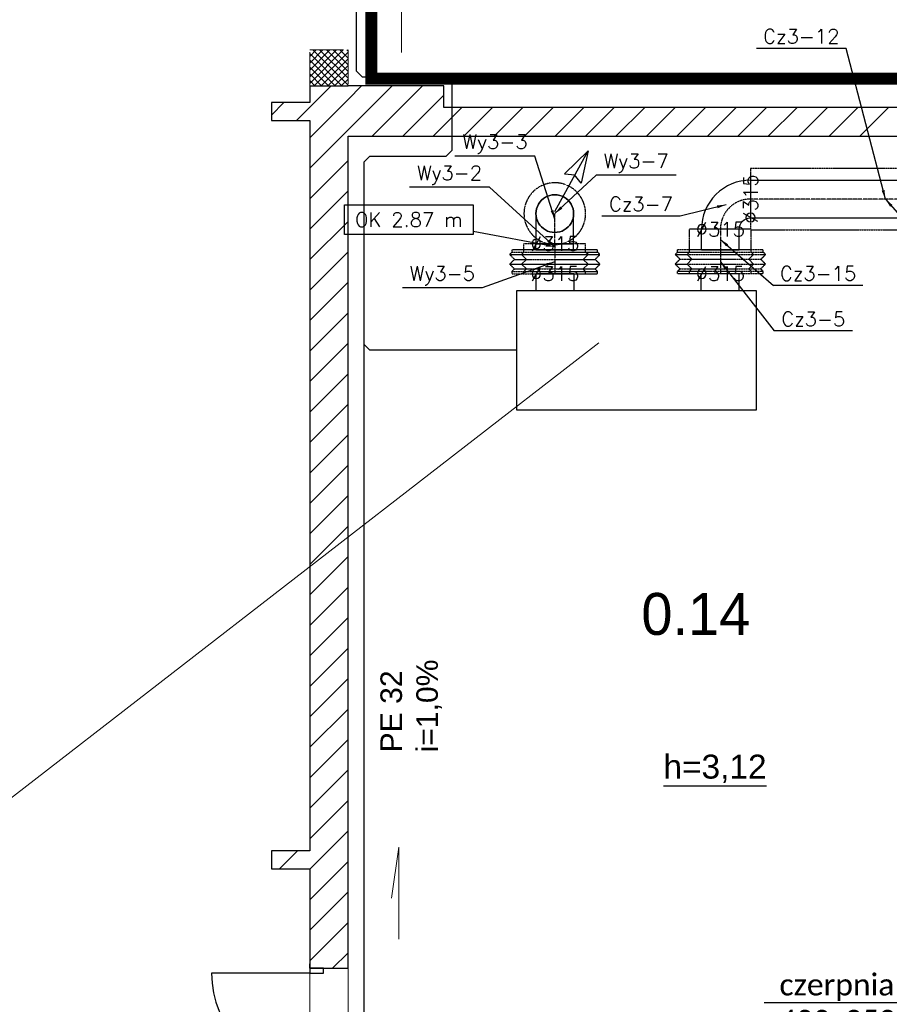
# Model space of a CAD drawing. Header units: millimetres. Extents: x -40063 to 512011, y 350190 to 687060.
# Tile 215 of 256: x 169329 to 176595, y 647596 to 655820. Entities that reach past the tile are written whole.
import ezdxf

# ---------------------------------------------------------------- set-up
doc = ezdxf.new("R2010")
doc.units = ezdxf.units.MM
for name, pattern in [('DASHDOT', [1, 0.5, -0.25, 0, -0.25]), ('DASHED', [0.75, 0.5, -0.25]), ('Krawędzie ukryte', [391.222223, 282.222223, -109])]:
    doc.linetypes.add(name, pattern=pattern)
doc.layers.get('0').update_dxf_attribs({"color": 8})
for name, color, linetype, lineweight in [('_IS_WM_OPIS', 7, 'Continuous', 9), ('J_centrala podwieszna', 3, 'Continuous', 30), ('J_opis srednicy', 7, 'Continuous', 30), ('J_skropliny', 24, 'Continuous', 30), ('J_zakres opracowania', 226, 'DASHDOT', 30)]:
    doc.layers.add(name, color=color, linetype=linetype, lineweight=lineweight)
for name, color, linetype in [('Elementy Modelu - Strefy', 8, 'Continuous'), ('FLUID-Cz3', 7, 'Continuous'), ('FLUID-Cz3-120-DIM', 7, 'Continuous'), ('FLUID-Cz3-120-INF', 7, 'Continuous'), ('FLUID-Cz3-120-NUM', 7, 'Continuous'), ('FLUID-Cz3-INS', 7, 'Continuous'), ('FLUID-Cz3-SYM', 7, 'Continuous'), ('FLUID-Wy3', 7, 'Continuous'), ('FLUID-Wy3-120-DIM', 7, 'Continuous'), ('FLUID-Wy3-120-INF', 7, 'Continuous'), ('FLUID-Wy3-120-NUM', 7, 'Continuous'), ('FLUID-Wy3-INS', 7, 'Continuous'), ('FLUID-Wy3-SYM', 7, 'Continuous'), ('IS_WM_OPIS', 7, 'Continuous'), ('Konstrukcja - Ściany zew', 8, 'Continuous'), ('Opisy - Teksty', 8, 'Continuous'), ('X_ref', 8, 'Continuous')]:
    doc.layers.add(name, color=color, linetype=linetype)
doc.styles.add('FDBES', font='simplex.shx')
doc.styles.add('GENERATED_STYLE_1', font='arial.ttf')
doc.styles.add('GENERATED_STYLE_2', font='txt')
doc.styles.get("Standard").update_dxf_attribs({"font": 'arial.ttf'})
doc.dimstyles.new('FDBES', dxfattribs={"dimscale": 50, "dimtxt": 4, "dimasz": 2.5, "dimexe": 0.8, "dimexo": 2, "dimgap": 1, "dimtad": 1, "dimdsep": 46, "dimtxsty": 'FDBES', "dimcen": 2.5, "dimclrd": 4, "dimclre": 5, "dimadec": 0, "dimazin": 0, "dimtfac": 1, "dimtmove": 0, "dimatfit": 3, "dimfxl": 1, "dimarcsym": 0})

# ---------------------------------------------------------------- blocks, each defined once
blk = doc.blocks.new('ghfgdf')
at = {"layer": 'J_centrala podwieszna'}
for p, q in [((148260, 451700), (148260, 451840)), ((148260, 451840), (148575, 451840)), ((148575, 451840), (148575, 451700)), ((149639.9, 451700), (149639.9, 451840)), ((149639.9, 451840), (149954.9, 451840)), ((149954.9, 451840), (149954.9, 451700))]:
    blk.add_line(p, q, dxfattribs=at)
blk.add_lwpolyline([(148100, 451700), (150100, 451700), (150100, 450700), (148100, 450700)], close=True, dxfattribs=at)
blk = doc.blocks.new('fgdfxf')
at = {"layer": 'J_opis srednicy'}
for p, q in [((13318.19, 246.62), (13346.09, 297.47)), ((13346.09, 297.47), (13326.06, 278.19)), ((13346.09, 297.47), (13340.14, 270.31)), ((13326.06, 278.19), (13334.97, 277.2)), ((13340.14, 270.31), (13334.64, 277.39))]:
    blk.add_line(p, q, dxfattribs=at)
blk = doc.blocks.new('*U14763')
at = {"color": 6, "linetype": 'Continuous', "lineweight": -2}
for p, q in [((-25, 157.5), (-25, 52.9)), ((-25, 52.9), (-25, 0)), ((-25, 52.9), (-25, 52.9)), ((-25, 0), (-25, -52.9)), ((-25, -52.9), (-25, -157.5)), ((-25, -52.9), (-25, -52.9))]:
    blk.add_line(p, q, dxfattribs=at)
at = {"color": 0, "linetype": 'ByBlock', "lineweight": -2}
for p, q in [((25, 157.5), (-25, 157.5)), ((25, -157.5), (-25, -157.5))]:
    blk.add_line(p, q, dxfattribs=at)
at = {"color": 6, "linetype": 'Continuous', "lineweight": -3}
for p, q in [((25, 0), (25, 157.5)), ((25, -157.5), (25, 0))]:
    blk.add_line(p, q, dxfattribs=at)
at = {"layer": 'FLUID-Wy3-INS', "color": 6, "linetype": 'DASHED', "lineweight": -3}
for p, q in [((-25, 257.5), (-25, 157.5)), ((25, 257.5), (-25, 257.5)), ((-25, -157.5), (-25, -257.5)), ((25, -257.5), (-25, -257.5))]:
    blk.add_line(p, q, dxfattribs=at)
at = {"layer": 'FLUID-Wy3-SYM', "color": 6, "linetype": 'DASHDOT', "lineweight": -3}
blk.add_line((-25, 0), (25, 0), dxfattribs=at)
blk = doc.blocks.new('*U14773')
at = {"color": 6, "linetype": 'Continuous', "lineweight": -2}
for p, q in [((-100, 257.5), (-100, 0)), ((-100, 0), (-100, -257.5))]:
    blk.add_line(p, q, dxfattribs=at)
at = {"color": 0, "linetype": 'ByBlock', "lineweight": -2}
for p, q in [((-80, 257.5), (-100, 257.5)), ((-60, 277.5), (-80, 257.5)), ((-20, 237.5), (-60, 277.5)), ((20, 277.5), (-20, 237.5)), ((60, 237.5), (20, 277.5)), ((80, 257.5), (60, 237.5)), ((100, 257.5), (80, 257.5)), ((-60, -277.5), (-20, -237.5)), ((-20, -237.5), (20, -277.5)), ((20, -277.5), (60, -237.5)), ((60, -237.5), (80, -257.5)), ((-80, -257.5), (-100, -257.5)), ((-80, -257.5), (-60, -277.5)), ((100, -257.5), (80, -257.5))]:
    blk.add_line(p, q, dxfattribs=at)
at = {"layer": 'FLUID-Wy3-INS', "color": 6, "linetype": 'DASHED', "lineweight": -3}
for p, q in [((-100, 357.5), (-100, 257.5)), ((-80, 357.5), (-100, 357.5)), ((-60, 377.5), (-80, 357.5)), ((-80, 0), (-80, 357.5)), ((-60, 0), (-60, 377.5)), ((-20, 337.5), (-60, 377.5)), ((20, 377.5), (-20, 337.5)), ((-20, 0), (-20, 337.5)), ((20, 0), (20, 377.5)), ((60, 337.5), (20, 377.5)), ((80, 357.5), (60, 337.5)), ((60, 0), (60, 337.5)), ((80, 0), (80, 357.5)), ((100, 357.5), (80, 357.5)), ((100, 0), (100, 357.5)), ((-80, -357.5), (-80, 0)), ((-60, -377.5), (-60, 0)), ((-20, -337.5), (-20, 0)), ((20, -377.5), (20, 0)), ((60, -337.5), (60, 0)), ((80, -357.5), (80, 0)), ((100, -357.5), (100, 0)), ((-100, -257.5), (-100, -357.5)), ((-80, -357.5), (-100, -357.5)), ((-60, -377.5), (-80, -357.5)), ((-60, -377.5), (-20, -337.5)), ((-20, -337.5), (20, -377.5)), ((20, -377.5), (60, -337.5)), ((80, -357.5), (60, -337.5)), ((100, -357.5), (80, -357.5))]:
    blk.add_line(p, q, dxfattribs=at)
at = {"layer": 'FLUID-Wy3-SYM', "color": 6, "linetype": 'DASHDOT', "lineweight": -3}
blk.add_line((-100, 0), (100, 0), dxfattribs=at)
blk.add_line((-100, 0), (100, 0), dxfattribs=at)
blk = doc.blocks.new('*U14772')
at = {"color": 0, "linetype": 'ByBlock', "lineweight": -2}
for p, q in [((0, 47.2, 157.5), (0, -204.8, 157.5)), ((0, -204.8, -157.5), (0, 47.2, -157.5))]:
    blk.add_line(p, q, dxfattribs=at)
at = {"color": 6, "linetype": 'Continuous', "lineweight": -2}
for p, q in [((0, -204.8, 52.9), (0, -204.8)), ((0, -204.8), (0, -204.8, -52.9))]:
    blk.add_line(p, q, dxfattribs=at)
at = {"color": 6, "linetype": 'Continuous', "lineweight": -3}
for p, q in [((0, -204.8, 157.5), (0, -204.8, 52.9)), ((0, -204.8, -52.9), (0, -204.8, -157.5))]:
    blk.add_line(p, q, dxfattribs=at)
at = {"color": 6, "linetype": 'Continuous', "lineweight": -2, "extrusion": (-1, -1.47535e-13, 3.99804e-42)}
for major_axis in [(0, -157.5), (0, 157.5)]:
    blk.add_ellipse((0, 47.2), major_axis=major_axis, ratio=1, start_param=0, end_param=3.141593, dxfattribs=at)
at = {"layer": 'FLUID-Wy3-SYM', "color": 6, "linetype": 'DASHDOT', "lineweight": -3}
blk.add_line((0, -204.8), (0, 47.2), dxfattribs=at)
blk = doc.blocks.new('*U14771')
at = {"color": 6, "linetype": 'Continuous', "lineweight": -3, "extrusion": (1, -1.09476e-47, 1.83697e-16)}
for major_axis in [(0, 0, -157.5), (0, 0, 157.5)]:
    blk.add_ellipse((0, 0), major_axis=major_axis, ratio=1, start_param=0, end_param=3.141593, dxfattribs=at)
at = {"color": 6, "linetype": 'Continuous', "lineweight": -2, "extrusion": (-1, 1.09476e-47, -1.83697e-16)}
for major_axis in [(0, 0, 157.5), (0, 0, -157.5)]:
    blk.add_ellipse((0, 0), major_axis=major_axis, ratio=1, start_param=0, end_param=3.141593, dxfattribs=at)
at = {"layer": 'FLUID-Wy3-INS', "color": 6, "linetype": 'DASHED', "lineweight": -3, "extrusion": (-1, 1.09476e-47, -1.83697e-16)}
for major_axis in [(0, 0, 257.5), (0, 0, -257.5)]:
    blk.add_ellipse((0, 0), major_axis=major_axis, ratio=1, start_param=0, end_param=3.141593, dxfattribs=at)
blk = doc.blocks.new('*U14770')
at = {"color": 4, "linetype": 'Continuous', "lineweight": -2}
for p, q in [((-85.5, 157.5), (-85.5, 0)), ((-85.5, 0), (-85.5, -157.5))]:
    blk.add_line(p, q, dxfattribs=at)
at = {"color": 0, "linetype": 'ByBlock', "lineweight": -2}
for p, q in [((85.5, 157.5), (-85.5, 157.5)), ((85.5, -157.5), (-85.5, -157.5))]:
    blk.add_line(p, q, dxfattribs=at)
at = {"color": 4, "linetype": 'Continuous', "lineweight": -3}
for p, q in [((85.5, 0), (85.5, 157.5)), ((85.5, -157.5), (85.5, 0))]:
    blk.add_line(p, q, dxfattribs=at)
at = {"layer": 'FLUID-Cz3-INS', "color": 4, "linetype": 'DASHED', "lineweight": -3}
for p, q in [((-85.5, 252), (-85.5, 157.5)), ((85.5, 257.5), (-80, 257.5)), ((-85.5, -157.5), (-85.5, -257.5)), ((85.5, -257.5), (-85.5, -257.5))]:
    blk.add_line(p, q, dxfattribs=at)
at = {"layer": 'FLUID-Cz3-SYM', "color": 4, "linetype": 'DASHDOT', "lineweight": -3}
for p, q in [((-85.5, 0), (85.5, 0)), ((-85.5, 0), (-85.5, 0)), ((85.5, 0), (85.5, 0))]:
    blk.add_line(p, q, dxfattribs=at)
blk = doc.blocks.new('*U14721')
at = {"color": 4, "linetype": 'Continuous', "lineweight": -2}
for p, q in [((-100, 257.5), (-100, 0)), ((-100, 0), (-100, -257.5))]:
    blk.add_line(p, q, dxfattribs=at)
at = {"color": 0, "linetype": 'ByBlock', "lineweight": -2}
for p, q in [((-80, 257.5), (-100, 257.5)), ((-60, 277.5), (-80, 257.5)), ((-20, 237.5), (-60, 277.5)), ((20, 277.5), (-20, 237.5)), ((60, 237.5), (20, 277.5)), ((80, 257.5), (60, 237.5)), ((100, 257.5), (80, 257.5)), ((-60, -277.5), (-20, -237.5)), ((-20, -237.5), (20, -277.5)), ((20, -277.5), (60, -237.5)), ((60, -237.5), (80, -257.5)), ((-80, -257.5), (-100, -257.5)), ((-80, -257.5), (-60, -277.5)), ((100, -257.5), (80, -257.5))]:
    blk.add_line(p, q, dxfattribs=at)
at = {"layer": 'FLUID-Cz3-INS', "color": 4, "linetype": 'DASHED', "lineweight": -3}
for p, q in [((-100, 357.5), (-100, 257.5)), ((-80, 357.5), (-100, 357.5)), ((-60, 377.5), (-80, 357.5)), ((-80, 0), (-80, 357.5)), ((-60, 0), (-60, 377.5)), ((-20, 337.5), (-60, 377.5)), ((20, 377.5), (-20, 337.5)), ((-20, 0), (-20, 337.5)), ((20, 0), (20, 377.5)), ((60, 337.5), (20, 377.5)), ((80, 357.5), (60, 337.5)), ((60, 0), (60, 337.5)), ((80, 0), (80, 357.5)), ((100, 357.5), (80, 357.5)), ((100, 0), (100, 357.5)), ((-80, -357.5), (-80, 0)), ((-60, -377.5), (-60, 0)), ((-20, -337.5), (-20, 0)), ((20, -377.5), (20, 0)), ((60, -337.5), (60, 0)), ((80, -357.5), (80, 0)), ((100, -357.5), (100, 0)), ((-100, -257.5), (-100, -357.5)), ((-80, -357.5), (-100, -357.5)), ((-60, -377.5), (-80, -357.5)), ((-60, -377.5), (-20, -337.5)), ((-20, -337.5), (20, -377.5)), ((20, -377.5), (60, -337.5)), ((80, -357.5), (60, -337.5)), ((100, -357.5), (80, -357.5))]:
    blk.add_line(p, q, dxfattribs=at)
at = {"layer": 'FLUID-Cz3-SYM', "color": 4, "linetype": 'DASHDOT', "lineweight": -3}
for q in [(100, 0), (100, 0), (-100, 0), (-100, 0)]:
    blk.add_line((-100, 0), q, dxfattribs=at)
blk = doc.blocks.new('*U14723')
at = {"color": 0, "linetype": 'ByBlock', "lineweight": -2, "extrusion": (1.22465e-16, 2.00778e-23, -1)}
blk.add_ellipse((204.75, -204.75), major_axis=(-409.5, 0), ratio=1, start_param=0, end_param=1.5707967, dxfattribs=at)
at = {"color": 0, "linetype": 'ByBlock', "lineweight": -2}
blk.add_ellipse((204.75, -204.75), major_axis=(0, 94.5), ratio=1, start_param=0, end_param=1.5707977, dxfattribs=at)
at = {"layer": 'FLUID-Cz3-SYM', "color": 4, "linetype": 'DASHDOT', "lineweight": -3, "extrusion": (1.22465e-16, 2.24964e-32, -1)}
blk.add_ellipse((204.75, -204.75), major_axis=(-252, 0), ratio=1, start_param=0, end_param=1.5707963, dxfattribs=at)
blk = doc.blocks.new('*U14769')
at = {"color": 4, "linetype": 'Continuous', "lineweight": -2}
for p, q in [((-1126.5, 0), (-1126.5, 157.5)), ((1126.5, 157.5), (1126.5, 0)), ((-1126.5, -157.5), (-1126.5, 0)), ((1126.5, 0), (1126.5, -157.5))]:
    blk.add_line(p, q, dxfattribs=at)
at = {"color": 0, "linetype": 'ByBlock', "lineweight": -2}
for p, q in [((1126.5, 157.5), (-1126.5, 157.5)), ((1126.5, -157.5), (-1126.5, -157.5))]:
    blk.add_line(p, q, dxfattribs=at)
at = {"layer": 'FLUID-Cz3-INS', "color": 4, "linetype": 'DASHED', "lineweight": -3}
for p, q in [((-1126.5, 157.5), (-1126.5, 257.5)), ((1126.5, 257.5), (-1126.5, 257.5)), ((1126.5, 257.5), (1126.5, 157.5)), ((-1126.5, -257.5), (-1126.5, -157.5)), ((1126.5, -157.5), (1126.5, -252)), ((1121, -257.5), (-1126.5, -257.5))]:
    blk.add_line(p, q, dxfattribs=at)
at = {"layer": 'FLUID-Cz3-SYM', "color": 4, "linetype": 'DASHDOT', "lineweight": -3}
blk.add_line((-1126.5, 0), (1126.5, 0), dxfattribs=at)
blk = doc.blocks.new('fdgdfg')
at = {"layer": 'Elementy Modelu - Strefy', "color": 8, "linetype": 'Continuous', "lineweight": 0}
for p, q in [((-171930.3, 498739.9), (-171930.3, 498879.9)), ((-171930.3, 498879.9), (-170810.3, 498879.9)), ((-170810.3, 498879.9), (-170810.3, 498699.9)), ((-172250.3, 498589.9), (-172250.3, 498739.9)), ((-172250.3, 498739.9), (-171930.3, 498739.9)), ((-170810.3, 498699.9), (-165590.3, 498699.9)), ((-171930.3, 498589.9), (-172250.3, 498589.9)), ((-171930.3, 492489.9), (-171930.3, 498589.9)), ((-171610.3, 498459.9), (-171610.3, 490119.9)), ((-165590.3, 498459.9), (-171610.3, 498459.9)), ((-172250.3, 492339.9), (-172250.3, 492489.9)), ((-172250.3, 492489.9), (-171930.3, 492489.9)), ((-171930.3, 492339.9), (-172250.3, 492339.9)), ((-171930.3, 489989.9), (-171930.3, 492339.9))]:
    blk.add_line(p, q, dxfattribs=at)
at = {"layer": 'Konstrukcja - Ściany zew', "color": 8, "linetype": 'Continuous', "lineweight": 13}
for p, q in [((-171930.3, 499125), (-171875.9, 499179.4)), ((-171930.3, 499068.5), (-171819.3, 499179.4)), ((-171930.3, 499011.9), (-171762.8, 499179.4)), ((-171930.3, 498955.3), (-171706.2, 499179.4)), ((-171930.3, 498898.8), (-171649.6, 499179.4)), ((-171610.3, 498885.9), (-171903.8, 499179.4)), ((-171610.3, 498942.5), (-171847.2, 499179.4)), ((-171610.3, 498999), (-171790.6, 499179.4)), ((-171610.3, 499055.6), (-171734, 499179.4)), ((-171610.3, 499112.2), (-171677.5, 499179.4)), ((-171610.3, 499168.7), (-171620.9, 499179.4)), ((-171660.8, 498879.9), (-171930.3, 499149.3)), ((-171717.4, 498879.9), (-171930.3, 499092.8)), ((-171892.6, 498879.9), (-171610.3, 499162.2)), ((-171836, 498879.9), (-171610.3, 499105.6)), ((-171773.9, 498879.9), (-171930.3, 499036.2)), ((-171779.4, 498879.9), (-171610.3, 499049)), ((-171830.5, 498879.9), (-171930.3, 498979.6)), ((-171887.1, 498879.9), (-171930.3, 498923)), ((-171722.9, 498879.9), (-171610.3, 498992.5)), ((-171666.3, 498879.9), (-171610.3, 498935.9))]:
    blk.add_line(p, q, dxfattribs=at)
at = {"layer": 'Konstrukcja - Ściany zew', "color": 8, "linetype": 'Krawędzie ukryte', "lineweight": 13}
for p, q in [((-171930.3, 499179.4), (-171610.3, 499179.4)), ((-171930.3, 498879.9), (-171930.3, 499179.4)), ((-171610.3, 499179.4), (-171610.3, 498879.9)), ((-171610.3, 498879.9), (-171930.3, 498879.9))]:
    blk.add_line(p, q, dxfattribs=at)
at = {"layer": 'Konstrukcja - Ściany zew', "linetype": 'Continuous'}
for p, q in [((-171930.3, 498700.8), (-171751.2, 498879.9)), ((-171930.3, 498879.9), (-171930.3, 498739.9)), ((-171930.3, 498446.3), (-171610.3, 498766.3)), ((-171930.3, 498589.9), (-171930.3, 492489.9)), ((-171930.3, 498191.7), (-171610.3, 498511.7)), ((-171610.3, 491509.9), (-171610.3, 498459.9)), ((-171930.3, 497937.2), (-171610.3, 498257.2)), ((-171930.3, 497682.6), (-171610.3, 498002.6)), ((-171930.3, 497428), (-171610.3, 497748)), ((-171930.3, 497173.5), (-171610.3, 497493.5)), ((-171930.3, 496918.9), (-171610.3, 497238.9)), ((-171930.3, 496664.4), (-171610.3, 496984.4)), ((-171930.3, 496409.8), (-171610.3, 496729.8)), ((-171930.3, 496155.3), (-171610.3, 496475.3)), ((-171930.3, 495900.7), (-171610.3, 496220.7)), ((-171930.3, 495646.1), (-171610.3, 495966.1)), ((-171930.3, 495391.6), (-171610.3, 495711.6)), ((-171930.3, 495137), (-171610.3, 495457)), ((-171930.3, 494882.5), (-171610.3, 495202.5)), ((-171930.3, 494627.9), (-171610.3, 494947.9)), ((-171930.3, 494373.3), (-171610.3, 494693.3)), ((-171930.3, 494118.8), (-171610.3, 494438.8)), ((-171930.3, 493864.2), (-171610.3, 494184.2)), ((-171930.3, 493609.7), (-171610.3, 493929.7)), ((-171930.3, 493355.1), (-171610.3, 493675.1)), ((-171930.3, 493100.6), (-171610.3, 493420.6)), ((-171930.3, 492846), (-171610.3, 493166)), ((-171930.3, 492591.4), (-171610.3, 492911.4)), ((-171930.3, 492336.9), (-171610.3, 492656.9)), ((-171930.3, 492489.9), (-172250.3, 492489.9)), ((-172250.3, 492489.9), (-172250.3, 492339.9)), ((-172181.8, 492339.9), (-172031.8, 492489.9)), ((-172250.3, 492339.9), (-171930.3, 492339.9)), ((-171930.3, 492082.3), (-171610.3, 492402.3)), ((-171930.3, 492339.9), (-171930.3, 491509.9)), ((-171930.3, 491827.8), (-171610.3, 492147.8)), ((-171930.3, 491573.2), (-171610.3, 491893.2)), ((-171739, 491509.9), (-171610.3, 491638.6)), ((-171930.3, 491509.9), (-171930.3, 491546.9)), ((-171930.3, 491509.9), (-171930.3, 491546.9)), ((-171610.3, 491509.9), (-171610.3, 491546.9)), ((-171610.3, 491509.9), (-171610.3, 491546.9)), ((-171930.3, 491469.9), (-172750.3, 491469.9)), ((-171930.3, 491509.9), (-171815.3, 491509.9)), ((-171930.3, 491509.9), (-171930.3, 491469.9)), ((-171815.3, 491509.9), (-171930.3, 491509.9)), ((-171930.3, 491509.9), (-171815.3, 491509.9)), ((-171930.3, 491469.9), (-171815.3, 491469.9)), ((-171815.3, 491509.9), (-171610.3, 491509.9)), ((-171815.3, 491469.9), (-171815.3, 491509.9)), ((-171815.3, 491509.9), (-171610.3, 491509.9))]:
    blk.add_line(p, q, dxfattribs=at)
at = {"layer": 'Konstrukcja - Ściany zew', "color": 7, "linetype": 'Continuous'}
blk.add_line((-171930.3, 498879.9), (-171610.3, 498879.9), dxfattribs=at)
at = {"layer": 'Konstrukcja - Ściany zew', "color": 8, "linetype": 'Continuous'}
for p, q in [((-171610.3, 498766.3), (-171496.7, 498879.9)), ((-171610.3, 498511.7), (-171242.1, 498879.9)), ((-170810.3, 498879.9), (-171610.3, 498879.9)), ((-171407.5, 498459.9), (-170987.5, 498879.9)), ((-170810.3, 498699.9), (-170810.3, 498879.9)), ((-171153, 498459.9), (-170810.3, 498802.6)), ((-172250.3, 498635.4), (-172145.8, 498739.9)), ((-171930.3, 498739.9), (-172250.3, 498739.9)), ((-172250.3, 498739.9), (-172250.3, 498589.9)), ((-172041.2, 498589.9), (-171930.3, 498700.8)), ((-170810.3, 498548), (-170658.4, 498699.9)), ((-165590.3, 498699.9), (-170810.3, 498699.9)), ((-170643.9, 498459.9), (-170403.9, 498699.9)), ((-170389.3, 498459.9), (-170149.3, 498699.9)), ((-170134.7, 498459.9), (-169894.7, 498699.9)), ((-169880.2, 498459.9), (-169640.2, 498699.9)), ((-169625.6, 498459.9), (-169385.6, 498699.9)), ((-169371.1, 498459.9), (-169131.1, 498699.9)), ((-169116.5, 498459.9), (-168876.5, 498699.9)), ((-168862, 498459.9), (-168622, 498699.9)), ((-168607.4, 498459.9), (-168367.4, 498699.9)), ((-168352.8, 498459.9), (-168112.8, 498699.9)), ((-168098.3, 498459.9), (-167858.3, 498699.9)), ((-167843.7, 498459.9), (-167603.7, 498699.9)), ((-167589.2, 498459.9), (-167349.2, 498699.9)), ((-167334.6, 498459.9), (-167094.6, 498699.9)), ((-172250.3, 498589.9), (-171930.3, 498589.9)), ((-170898.4, 498459.9), (-170810.3, 498548)), ((-171610.3, 498459.9), (-170810.3, 498459.9)), ((-170810.3, 498459.9), (-165590.3, 498459.9))]:
    blk.add_line(p, q, dxfattribs=at)
at = {"layer": 'Konstrukcja - Ściany zew', "linetype": 'Continuous'}
blk.add_arc((-171930.3, 491469.9), 820, 180, 270, dxfattribs=at)
at = {"layer": 'Opisy - Teksty', "color": 8, "linetype": 'Continuous'}
blk.add_line((-168974.9, 493034.8), (-168113.5, 493034.8), dxfattribs=at)
at = {"layer": 'Elementy Modelu - Strefy', "color": 8, "lineweight": 13, "style": 'GENERATED_STYLE_2'}
blk.add_text('0.14', height=350, dxfattribs=at).set_placement((-169159.4, 494294.3))
at = {"layer": 'Opisy - Teksty', "color": 8, "linetype": 'Continuous', "style": 'GENERATED_STYLE_1'}
blk.add_text('h=3,12', height=200, dxfattribs=at).set_placement((-168974.9, 493094))
blk = doc.blocks.new('*U14400')
at = {"color": 7, "lineweight": -2}
blk.add_lwpolyline([(219.5, -747.8), (1296.1, -747.8), (1296.1, -995.8), (219.5, -995.8)], close=True, dxfattribs=at)
at = {"color": 7, "insert": (757.8, -871.8), "char_height": 120, "attachment_point": 5, "line_spacing_factor": 1.1, "style": 'FDBES'}
blk.add_mtext('OK 2.87 m', dxfattribs=at)
at = {"color": 7}
blk.add_leader([(0, 0), (650, -747.8)], dimstyle='FDBES', override={"dimscale": 30, "dimclrd": 7, "dimclre": 7}, dxfattribs=at)
blk = doc.blocks.new('*U14401')
at = {"color": 7, "lineweight": -2}
blk.add_lwpolyline([(-1758.4, 350.9), (-681.9, 350.9), (-681.9, 102.9), (-1758.4, 102.9)], close=True, dxfattribs=at)
at = {"color": 7, "insert": (-1220.1, 226.9), "char_height": 120, "attachment_point": 5, "line_spacing_factor": 1.1, "style": 'FDBES'}
blk.add_mtext('OK 2.87 m', dxfattribs=at)
at = {"color": 7}
blk.add_leader([(0, 0), (-681.9, 126.8)], dimstyle='FDBES', override={"dimscale": 30, "dimclrd": 7, "dimclre": 7}, dxfattribs=at)
blk = doc.blocks.new('*U15342')
at = {"color": 7}
blk.add_line((-606.4, -218.1), (-1273.9, -218.1), dxfattribs=at)
at = {"color": 7, "insert": (-940.1, -218.1), "char_height": 120, "attachment_point": 5, "style": 'FDBES'}
blk.add_mtext('Wy3-5\\P ', dxfattribs=at)
at = {"color": 7}
blk.add_leader([(0, 0), (-606.4, -218.1)], dimstyle='FDBES', override={"dimscale": 30, "dimclrd": 7, "dimclre": 7}, dxfattribs=at)
blk = doc.blocks.new('*U15343')
at = {"color": 7}
blk.add_line((-546.4, 496.9), (-1213.9, 496.9), dxfattribs=at)
at = {"color": 7, "insert": (-880.1, 496.9), "char_height": 120, "attachment_point": 5, "style": 'FDBES'}
blk.add_mtext('Wy3-2\\P ', dxfattribs=at)
at = {"color": 7}
blk.add_leader([(0, 0), (-546.4, 496.9)], dimstyle='FDBES', override={"dimscale": 30, "dimclrd": 7, "dimclre": 7}, dxfattribs=at)
blk = doc.blocks.new('*U15344')
at = {"color": 7}
blk.add_line((-166.4, 527.1), (-833.9, 527.1), dxfattribs=at)
at = {"color": 7, "insert": (-500.1, 527.1), "char_height": 120, "attachment_point": 5, "style": 'FDBES'}
blk.add_mtext('Wy3-3\\P ', dxfattribs=at)
at = {"color": 7}
blk.add_leader([(0, 0), (-166.4, 527.1)], dimstyle='FDBES', override={"dimscale": 30, "dimclrd": 7, "dimclre": 7}, dxfattribs=at)
blk = doc.blocks.new('*U15345')
at = {"color": 7}
blk.add_line((1013.6, 319.9), (346.1, 319.9), dxfattribs=at)
at = {"color": 7, "insert": (679.9, 319.9), "char_height": 120, "attachment_point": 5, "style": 'FDBES'}
blk.add_mtext('Wy3-7\\P ', dxfattribs=at)
at = {"color": 7}
blk.add_leader([(0, 0), (346.1, 319.9)], dimstyle='FDBES', override={"dimscale": 30, "dimclrd": 7, "dimclre": 7}, dxfattribs=at)
blk = doc.blocks.new('*U15346')
at = {"color": 7}
blk.add_line((1104.3, -578.8), (448.3, -578.8), dxfattribs=at)
at = {"color": 7, "insert": (776.3, -578.8), "char_height": 120, "attachment_point": 5, "style": 'FDBES'}
blk.add_mtext('Cz3-5\\P ', dxfattribs=at)
at = {"color": 7}
blk.add_leader([(0, 0), (448.3, -578.8)], dimstyle='FDBES', override={"dimscale": 30, "dimclrd": 7, "dimclre": 7}, dxfattribs=at)
blk = doc.blocks.new('*U15347')
at = {"color": 7}
blk.add_line((1190, -384.3), (442.6, -384.3), dxfattribs=at)
at = {"color": 7, "insert": (816.3, -384.3), "char_height": 120, "attachment_point": 5, "style": 'FDBES'}
blk.add_mtext('Cz3-15\\P ', dxfattribs=at)
at = {"color": 7}
blk.add_leader([(0, 0), (442.6, -384.3)], dimstyle='FDBES', override={"dimscale": 30, "dimclrd": 7, "dimclre": 7}, dxfattribs=at)
blk = doc.blocks.new('*U15348')
at = {"color": 7}
blk.add_line((-383, -94.6), (-1039, -94.6), dxfattribs=at)
at = {"color": 7, "insert": (-711, -94.6), "char_height": 120, "attachment_point": 5, "style": 'FDBES'}
blk.add_mtext('Cz3-7\\P ', dxfattribs=at)
at = {"color": 7}
blk.add_leader([(0, 0), (-383, -94.6)], dimstyle='FDBES', override={"dimscale": 30, "dimclrd": 7, "dimclre": 7}, dxfattribs=at)
blk = doc.blocks.new('*U15349')
at = {"color": 7}
blk.add_line((-328.5, 1258.2), (-1075.9, 1258.2), dxfattribs=at)
at = {"color": 7, "insert": (-702.2, 1258.2), "char_height": 120, "attachment_point": 5, "style": 'FDBES'}
blk.add_mtext('Cz3-12\\P ', dxfattribs=at)
at = {"color": 7}
blk.add_leader([(0, 0), (-328.5, 1258.2)], dimstyle='FDBES', override={"dimscale": 30, "dimclrd": 7, "dimclre": 7}, dxfattribs=at)

msp = doc.modelspace()

# ---------------------------------------------------------------- linework, layer by layer
at = {"layer": '_IS_WM_OPIS', "color": 7}
msp.add_lwpolyline([(165606.45739, 646494.24239), (174168.09871, 653121.21197)], dxfattribs=at)
at = {"layer": 'IS_WM_OPIS'}
msp.add_line((175550, 647610.87452), (177842.92083, 647610.87452), dxfattribs=at)
at = {"layer": 'J_skropliny'}
for p, q in [((172143.95271, 655390), (172143.95271, 660217.46368)), ((172193.95271, 655340), (172143.95271, 655390)), ((172893.64391, 655340), (172193.95271, 655340)), ((172943.64391, 655290), (172893.64391, 655340)), ((172943.64391, 654729.05647), (172943.64391, 655290)), ((172203.69759, 654629.05647), (172253.69759, 654679.05647)), ((172253.69759, 654679.05647), (172893.64391, 654679.05647)), ((172893.64391, 654679.05647), (172943.64391, 654729.05647)), ((172203.69759, 654629.05647), (172203.69759, 653109.05647)), ((172253.69759, 653059.05647), (172203.69759, 653109.05647)), ((172203.69759, 653109.05647), (172203.69759, 646691.63111)), ((173483.69759, 653059.05647), (172253.69759, 653059.05647))]:
    msp.add_line(p, q, dxfattribs=at)
at = {"layer": 'J_skropliny', "lineweight": 15}
for p, q in [((172518.24016, 655544.90693), (172518.24016, 656314.88879)), ((172497.29705, 648909.71479), (172435.27507, 648484.21124)), ((172497.29705, 648139.73293), (172497.29705, 648909.71479))]:
    msp.add_line(p, q, dxfattribs=at)
at = {"layer": 'J_zakres opracowania', "ltscale": 1000, "const_width": 100}
msp.add_lwpolyline([(145238.97833, 603150.87452), (179698.13773, 603150.87452), (179698.13773, 613450.86815), (168198.34775, 613450.86815), (168198.34775, 623228.22314), (179787.48799, 623228.22314), (179787.48799, 655328.15213), (172267.92013, 655328.15213), (172267.92013, 661215.50192), (178887.83809, 661215.50192), (178887.83809, 667165.49127), (169238.45678, 667165.49127), (169238.45678, 670965.36364), (139342.26689, 670965.36364), (139342.26689, 660371.72463), (168578.26628, 660371.72463), (168578.26628, 636879.36656), (155218.96566, 636879.36656), (155218.96566, 616919.40233), (145238.97833, 616919.40233), (145238.97833, 603150.87452)], dxfattribs=at)

# ---------------------------------------------------------------- block references
at = {"layer": 'FLUID-Cz3', "color": 4, "linetype": 'Continuous', "extrusion": (-1.22465e-16, 0, -1)}
msp.add_blockref('*U14769', (-176562.20347, 654321.83427, -2870.00193), dxfattribs=at)
at = {"layer": 'FLUID-Cz3', "color": 4, "linetype": 'Continuous', "extrusion": (0, -1.22465e-16, -1), "rotation": 270}
msp.add_blockref('*U14723', (-175230.95347, 654274.58427, -2870.00193), dxfattribs=at)
at = {"layer": 'FLUID-Cz3', "color": 4, "linetype": 'Continuous', "rotation": 270}
for name, p in [('*U14770', (175183.70347, 653984.33545, 2870.00193)), ('*U14721', (175183.70347, 653798.83663, 2870.00193))]:
    msp.add_blockref(name, p, dxfattribs=at)
at = {"layer": 'FLUID-Cz3-120-INF', "linetype": 'ByBlock'}
msp.add_blockref('*U14400', (176562.20347, 654321.83427, 2870.00193), dxfattribs=at)
at = {"layer": 'FLUID-Cz3-120-NUM', "linetype": 'ByBlock'}
for name, p in [('*U15349', (176562.20347, 654321.83427, 2870.00193)), ('*U15348', (175230.95347, 654274.58427, 2870.00193)), ('*U15347', (175183.70347, 653984.33545, 2870.00193)), ('*U15346', (175183.70347, 653798.83663, 2870.00193))]:
    msp.add_blockref(name, p, dxfattribs=at)
at = {"layer": 'FLUID-Wy3', "color": 6, "linetype": 'Continuous', "extrusion": (0, -1, -1.83697e-16), "rotation": 270}
msp.add_blockref('*U14771', (173800.14526, 3412.96722, -654200.12281), dxfattribs=at)
at = {"layer": 'FLUID-Wy3', "color": 6, "linetype": 'Continuous', "extrusion": (-1, -4.93038e-32, 1.83697e-16), "rotation": 89.99999999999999}
msp.add_blockref('*U14772', (-654152.87281, 2917.25, -173800.14526), dxfattribs=at)
at = {"layer": 'FLUID-Wy3', "color": 6, "linetype": 'Continuous', "rotation": 270}
for name, p in [('*U14763', (173800.14526, 653923.12281, 2870)), ('*U14773', (173800.14526, 653798.12281, 2870))]:
    msp.add_blockref(name, p, dxfattribs=at)
at = {"layer": 'FLUID-Wy3-120-INF', "linetype": 'ByBlock'}
msp.add_blockref('*U14401', (173800.14526, 653923.12281, 2870), dxfattribs=at)
at = {"layer": 'FLUID-Wy3-120-NUM', "linetype": 'ByBlock'}
for name, p in [('*U15344', (173800.14526, 654152.87281, 2917.25)), ('*U15345', (173800.14526, 654200.12281, 3412.96722)), ('*U15343', (173800.14526, 653923.12281, 2870)), ('*U15342', (173800.14526, 653798.12281, 2870))]:
    msp.add_blockref(name, p, dxfattribs=at)
at = {"layer": 'J_centrala podwieszna', "rotation": 359.9999999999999}
msp.add_blockref('ghfgdf', (25383.69759, 201859.05647), dxfattribs=at)
at = {"layer": 'J_opis srednicy', "xscale": 10, "yscale": 10, "zscale": 10, "rotation": 359.9999999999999}
msp.add_blockref('fgdfxf', (40619.25206, 651750.86519), dxfattribs=at)
at = {"layer": 'X_ref'}
msp.add_blockref('fdgdfg', (343682.59614, 156387.58931), dxfattribs=at)

# ---------------------------------------------------------------- texts
at = {"layer": 'FLUID-Cz3-120-DIM', "color": 7, "insert": (175435.70347, 654321.83427, 2870.00193), "char_height": 120, "attachment_point": 5, "rotation": 90, "style": 'FDBES'}
msp.add_mtext('∅315\\P', dxfattribs=at)
at = {"layer": 'FLUID-Cz3-120-DIM', "color": 7, "char_height": 120, "attachment_point": 5, "style": 'FDBES'}
for insert in [(175183.70347, 654069.83427, 2870.00193), (175183.70347, 653698.83663, 2870.00193)]:
    msp.add_mtext('∅315\\P', dxfattribs=dict(at, insert=insert))
at = {"layer": 'FLUID-Wy3-120-DIM', "color": 7, "char_height": 120, "attachment_point": 5, "style": 'FDBES'}
for insert in [(173800.14526, 653948.12281, 2870), (173800.14526, 653698.12281, 2870)]:
    msp.add_mtext('∅315\\P', dxfattribs=dict(at, insert=insert))
at = {"layer": 'IS_WM_OPIS', "insert": (175677.08969, 647850.35082), "char_height": 179.9999966, "width": 5935.9201341, "attachment_point": 1, "rotation": 0.000000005}
msp.add_mtext('\\fCalibri|b0|i0|c238;czerpnia powietrza \\P400x250mm\\Poś 2,87m', dxfattribs=at)
at = {"layer": 'J_skropliny', "char_height": 180, "width": 860, "attachment_point": 1, "rotation": 90}
for s, insert in [('i=1,0%', (172643.04206, 649700.11216)), ('PE 32', (172343.15656, 649700.11216))]:
    msp.add_mtext(s, dxfattribs=dict(at, insert=insert))

doc.saveas('drawing.dxf')
